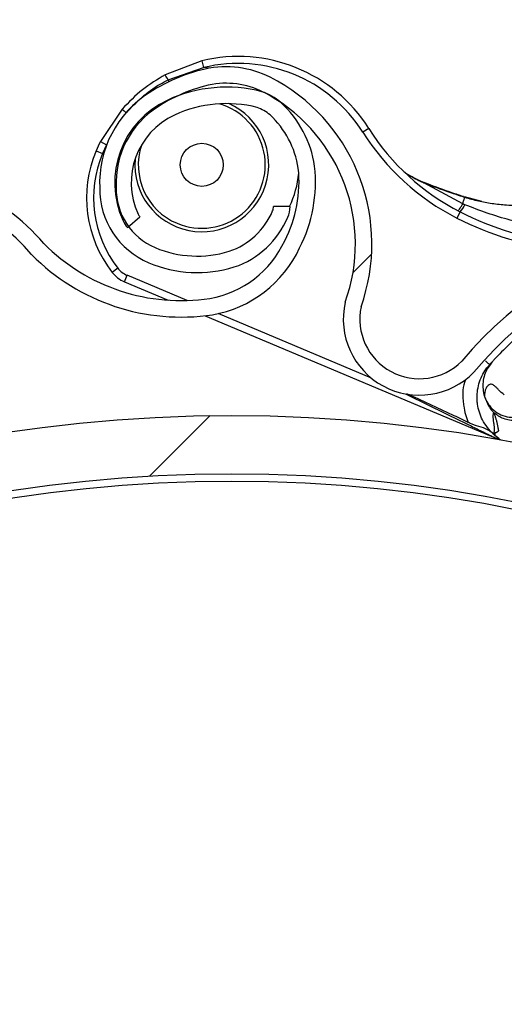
# Model space of a CAD drawing. Header units: inches. Extents: x 170 to 284, y 215 to 248.
# Tile 157 of 256: x 186.3766 to 186.4476, y 224.7773 to 224.9217. Entities that reach past the tile are written whole.
import ezdxf

# ---------------------------------------------------------------- set-up
doc = ezdxf.new("R2010")
doc.units = ezdxf.units.IN
doc.header["$LTSCALE"] = 0.25
doc.header["$MEASUREMENT"] = 0
doc.layers.add('ANNOTATIONS', color=1, linetype='Continuous')
doc.layers.add('RH BENCH MOUNT', color=7, linetype='Continuous')
doc.styles.add('ARIAL', font='arial.ttf', dxfattribs={"height": 0.09375})
doc.dimstyles.new('STANDARD$0', dxfattribs={"dimtxt": 0.09375, "dimasz": 0.09375, "dimexe": 0.03125, "dimexo": 0.046875, "dimgap": 0.09, "dimtad": 0, "dimtih": 1, "dimtoh": 1, "dimdec": 4, "dimzin": 0, "dimdsep": 46, "dimtxsty": 'ARIAL', "dimcen": 0.09, "dimadec": 0, "dimazin": 0, "dimtfac": 1, "dimtdec": 4, "dimtofl": 0, "dimtmove": 0, "dimatfit": 1, "dimfxl": 1, "dimtolj": 1, "dimtzin": 0, "dimarcsym": 0})
pattern_1 = [(45, (176.0482515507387, 218.320867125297), (-0.03026527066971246, 0.03026527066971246), [])]

# ---------------------------------------------------------------- blocks, each defined once
blk = doc.blocks.new('*D124')
at = {"layer": 'ANNOTATIONS', "color": 0, "lineweight": -2, "transparency": 16777216}
for p, q in [((185.2514026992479, 225.2059318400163), (185.2514026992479, 225.2996818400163)), ((185.8811299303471, 225.1121818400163), (185.2201526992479, 225.1121818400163)), ((186.4124204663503, 225.0595125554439), (185.2201526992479, 225.0595125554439)), ((185.2514026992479, 224.9657625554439), (185.2514026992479, 224.8720125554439)), ((185.2514026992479, 224.8720125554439), (185.1576526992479, 224.8720125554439))]:
    blk.add_line(p, q, dxfattribs=at)
at = {"layer": 'ANNOTATIONS', "color": 0, "transparency": 16777216}
for points in [[(185.2357776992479, 225.2059318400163), (185.2670276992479, 225.2059318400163), (185.2514026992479, 225.1121818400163)], [(185.2357776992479, 224.9657625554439), (185.2670276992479, 224.9657625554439), (185.2514026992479, 225.0595125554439)]]:
    blk.add_solid(points, dxfattribs=at)
at = {"layer": 'defpoints', "color": 0, "transparency": 16777216}
for p in [(185.9280049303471, 225.1121818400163), (185.2514026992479, 225.0595125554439), (186.4592954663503, 225.0595125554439)]:
    blk.add_point(p, dxfattribs=at)
at = {"layer": 'ANNOTATIONS', "color": 0, "transparency": 16777216, "insert": (184.9037500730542, 224.8720125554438), "char_height": 0.09375, "attachment_point": 5, "style": 'ARIAL'}
blk.add_mtext('\\A1;2 5/8"', dxfattribs=at)
blk = doc.blocks.new('*D120')
at = {"layer": 'ANNOTATIONS', "color": 0, "lineweight": -2, "transparency": 16777216}
for p, q in [((185.9197219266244, 225.4792255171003), (185.9197219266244, 226.2131025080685)), ((187.1533699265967, 224.4696948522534), (187.1533699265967, 226.2131025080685)), ((186.0134719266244, 226.1818525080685), (186.226271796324, 226.1818525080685)), ((187.0596199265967, 226.1818525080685), (186.846820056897, 226.1818525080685))]:
    blk.add_line(p, q, dxfattribs=at)
at = {"layer": 'ANNOTATIONS', "color": 0, "transparency": 16777216}
for points in [[(186.0134719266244, 226.1974775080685), (186.0134719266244, 226.1662275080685), (185.9197219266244, 226.1818525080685)], [(187.0596199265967, 226.1974775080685), (187.0596199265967, 226.1662275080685), (187.1533699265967, 226.1818525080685)]]:
    blk.add_solid(points, dxfattribs=at)
at = {"layer": 'defpoints', "color": 0, "transparency": 16777216}
for p in [(187.1533699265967, 226.1818525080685), (185.9197219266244, 225.4323505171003), (187.1533699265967, 224.4228198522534)]:
    blk.add_point(p, dxfattribs=at)
at = {"layer": 'ANNOTATIONS', "color": 0, "transparency": 16777216, "insert": (186.5365459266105, 226.1818525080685), "char_height": 0.09375, "attachment_point": 5, "style": 'ARIAL'}
blk.add_mtext('\\A1;DIM "A"', dxfattribs=at)

msp = doc.modelspace()

# ---------------------------------------------------------------- hatches: boundary and pattern name
at = {"layer": 'RH BENCH MOUNT'}
h = msp.add_hatch(dxfattribs=at)
h.set_pattern_fill('ANSI31', color=256, scale=0.34241245, style=0)
h.set_pattern_definition(pattern_1)
edge = h.paths.add_edge_path(flags=0)
edge.add_line((186.4076545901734, 225.0520000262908), (186.0652421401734, 225.0520000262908))
edge.add_line((186.0652421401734, 225.0520000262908), (186.0652421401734, 225.0562801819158))
edge.add_line((186.0652421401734, 225.0562801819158), (186.4076545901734, 225.0562801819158))
edge.add_arc((186.4076545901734, 224.6453852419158), 0.4108949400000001, 269.9999999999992, 450, ccw=False)
edge.add_line((186.4076545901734, 224.2344903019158), (186.3348919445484, 224.2344903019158))
edge.add_line((186.3348919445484, 224.2344903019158), (186.3348919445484, 224.2387704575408))
edge.add_line((186.3348919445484, 224.2387704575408), (186.4076545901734, 224.2387704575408))
edge.add_arc((186.4076545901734, 224.6453852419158), 0.406614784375, 270, 450.0000000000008)
h = msp.add_hatch(dxfattribs=at)
h.set_pattern_fill('ANSI31', color=256, scale=0.34241245, angle=2.8e-322, style=0)
h.set_pattern_definition(pattern_1)
edge = h.paths.add_edge_path(flags=0)
edge.add_arc((186.4120499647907, 224.8943283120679), 0.001712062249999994, 337.1636403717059, 359.3740606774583)
edge.add_line((186.4137619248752, 224.8943096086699), (186.4161757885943, 224.8942832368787))
edge.add_arc((186.4120499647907, 224.8943283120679), 0.004126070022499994, 337.1636403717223, 359.37406067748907, ccw=False)
edge.add_arc((186.4038450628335, 224.8977834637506), 0.01302879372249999, 288.63980774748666, 337.1636403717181, ccw=False)
edge.add_arc((186.4025896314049, 224.9029191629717), 0.01830194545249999, 247.1636403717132, 287.2250133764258, ccw=False)
edge.add_arc((186.4000514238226, 224.8968917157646), 0.01176186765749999, 179.3044980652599, 247.1636403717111, ccw=False)
edge.add_arc((186.4039397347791, 224.8977435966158), 0.01566536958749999, 122.42070840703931, 182.5944401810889, ccw=False)
edge.add_arc((186.4093855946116, 224.8897658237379), 0.02532140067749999, 460.0178885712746, 483.1445737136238, ccw=False)
edge.add_arc((186.4066787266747, 224.8997482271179), 0.01504902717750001, 419.31935873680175, 456.4782900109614, ccw=False)
edge.add_arc((186.4006240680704, 224.8888111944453), 0.02754708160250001, 340.4721435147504, 420.0962141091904, ccw=False)
edge.add_arc((186.4351479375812, 224.8778024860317), 0.008748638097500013, 528.1222592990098, 675.1050725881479)
edge.add_arc((186.4849062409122, 224.8353000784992), 0.05672062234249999, 426.7342761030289, 500.1735401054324, ccw=False)
edge.add_arc((186.4245621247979, 224.6889137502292), 0.2150521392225, 410.5896679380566, 427.3696940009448, ccw=False)
edge.add_arc((186.5420060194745, 224.8334352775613), 0.02884824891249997, 352.32248383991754, 408.5773971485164, ccw=False)
edge.add_arc((186.5990010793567, 224.8282338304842), 0.0284373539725, 537.2842342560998, 590.8827079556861)
edge.add_arc((186.5901676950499, 224.8180211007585), 0.01494630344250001, 232.4550811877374, 287.7108324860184)
edge.add_arc((186.5898240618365, 224.821881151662), 0.0187470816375, 285.1215149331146, 318.6032563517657)
edge.add_arc((186.5934098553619, 224.817956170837), 0.0134739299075, 321.0411977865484, 359.4372861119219)
edge.add_arc((186.6008757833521, 224.8175987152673), 0.006011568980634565, 362.1461729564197, 382.8812140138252)
edge.add_arc((186.5903849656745, 224.8113906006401), 0.01816498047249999, 388.0629004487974, 427.163640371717)
edge.add_arc((186.5931889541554, 224.8180491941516), 0.01094007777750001, 427.1636403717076, 517.1636403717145)
edge.add_arc((186.584826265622, 224.8215707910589), 0.001866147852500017, 517.1636403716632, 532.8058868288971)
edge.add_line((186.5829748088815, 224.8218044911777), (186.5805798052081, 224.8221068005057))
edge.add_arc((186.584826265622, 224.8215707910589), 0.004280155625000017, 517.1636403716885, 532.805886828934, ccw=False)
edge.add_arc((186.5931889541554, 224.8180491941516), 0.01335408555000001, 427.16364037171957, 517.1636403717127, ccw=False)
edge.add_arc((186.5903849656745, 224.8113906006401), 0.020578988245, 387.77499868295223, 427.1636403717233, ccw=False)
edge.add_arc((186.6008757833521, 224.8175987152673), 0.008425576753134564, 361.7413075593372, 383.66335128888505, ccw=False)
edge.add_arc((186.5934098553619, 224.817956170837), 0.01588793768, 320.85394262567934, 359.63422106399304, ccw=False)
edge.add_arc((186.5898240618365, 224.821881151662), 0.02116108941, 285.2681711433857, 318.7408121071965, ccw=False)
edge.add_arc((186.5901676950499, 224.8180211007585), 0.01736031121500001, 232.34388850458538, 287.52949369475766, ccw=False)
edge.add_arc((186.5990010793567, 224.8282338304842), 0.030851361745, 177.0817976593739, 230.9431779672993, ccw=False)
edge.add_arc((186.5420060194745, 224.8334352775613), 0.02643424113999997, 352.105349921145, 408.4872534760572)
edge.add_arc((186.4245621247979, 224.6889137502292), 0.21263813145, 410.6013088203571, 427.3733299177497)
edge.add_arc((186.4849062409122, 224.8353000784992), 0.05430661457, 426.7202670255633, 500.278175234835)
edge.add_arc((186.4351479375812, 224.8778024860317), 0.01116264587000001, 167.2246792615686, 315.6927275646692, ccw=False)
edge.add_arc((186.4006240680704, 224.8888111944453), 0.02513307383, 340.1350405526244, 420.1342981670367)
edge.add_arc((186.4066787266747, 224.8997482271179), 0.01263501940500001, 419.2466876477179, 456.1463371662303)
edge.add_arc((186.4093855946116, 224.8897658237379), 0.022907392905, 460.2079467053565, 483.1833555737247)
edge.add_arc((186.4039397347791, 224.8977435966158), 0.01325136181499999, 482.3558808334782, 542.8988901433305)
edge.add_arc((186.4000514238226, 224.8968917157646), 0.009347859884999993, 538.8861644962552, 607.1636403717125)
edge.add_arc((186.4025896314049, 224.9029191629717), 0.01588793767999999, 247.1636403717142, 287.1158192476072)
edge.add_arc((186.4038450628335, 224.8977834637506), 0.01061478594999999, 288.7981416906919, 337.1636403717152)
h = msp.add_hatch(dxfattribs=at)
h.set_pattern_fill('ANSI31', color=256, scale=0.34241245, angle=2.8e-322, style=0)
h.set_pattern_definition(pattern_1)
edge = h.paths.add_edge_path(flags=0)
edge.add_arc((186.225381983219, 224.8154380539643), 0.001712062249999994, 384.7692737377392, 406.9796940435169)
edge.add_line((186.2265500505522, 224.816689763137), (186.228197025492, 224.8184546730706))
edge.add_arc((186.225381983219, 224.8154380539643), 0.004126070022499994, 384.76927373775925, 406.97969404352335, ccw=False)
edge.add_arc((186.2172982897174, 224.8117081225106), 0.01302879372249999, 336.2454411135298, 384.7692737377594, ccw=False)
edge.add_arc((186.2126590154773, 224.8142436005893), 0.01830194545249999, 294.76927373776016, 334.8306467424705, ccw=False)
edge.add_arc((186.2153990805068, 224.8083051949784), 0.01176186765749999, 226.9101314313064, 294.76927373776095, ccw=False)
edge.add_arc((186.2173915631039, 224.8117511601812), 0.01566536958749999, 170.0263417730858, 230.2000735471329, ccw=False)
edge.add_arc((186.2269550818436, 224.8103941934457), 0.02532140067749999, 507.6235219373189, 530.7502070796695, ccw=False)
edge.add_arc((186.2177578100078, 224.8151255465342), 0.01504902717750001, 466.9249921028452, 504.08392337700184, ccw=False)
edge.add_arc((186.2217528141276, 224.8032799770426), 0.02754708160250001, 388.07777688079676, 467.701847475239, ccw=False)
edge.add_arc((186.2531600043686, 224.8213542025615), 0.008748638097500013, 215.7278926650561, 362.7107059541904)
edge.add_arc((186.3180974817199, 224.8294453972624), 0.05672062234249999, 114.33990946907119, 187.7791734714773, ccw=False)
edge.add_arc((186.3855211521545, 224.6861819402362), 0.2150521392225, 458.19530130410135, 474.9753273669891, ccw=False)
edge.add_arc((186.357973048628, 224.8703575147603), 0.02884824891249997, 399.92811720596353, 456.1830305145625, ccw=False)
edge.add_arc((186.4002421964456, 224.9089426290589), 0.0284373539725, 224.8898676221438, 278.4883413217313)
edge.add_arc((186.4018287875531, 224.895533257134), 0.01494630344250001, 280.0607145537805, 335.3164658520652)
edge.add_arc((186.3987463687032, 224.8978820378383), 0.0187470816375, 332.7271482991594, 366.2088897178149)
edge.add_arc((186.4040627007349, 224.897883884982), 0.0134739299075, 368.6468311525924, 407.0429194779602)
edge.add_arc((186.4093604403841, 224.9031566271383), 0.006011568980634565, 409.7518063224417, 430.4868473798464)
edge.add_arc((186.4068720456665, 224.8912232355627), 0.01816498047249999, 435.6685338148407, 474.7692737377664)
edge.add_arc((186.4038450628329, 224.8977834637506), 0.01094007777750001, 474.7692737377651, 564.7692737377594)
edge.add_arc((186.395605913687, 224.8939818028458), 0.001866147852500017, 204.7692737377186, 220.4115201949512)
edge.add_line((186.3941850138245, 224.8927720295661), (186.3923469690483, 224.8912070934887))
edge.add_arc((186.395605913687, 224.8939818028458), 0.004280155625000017, 204.769273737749, 220.4115201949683, ccw=False)
edge.add_arc((186.4038450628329, 224.8977834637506), 0.01335408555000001, 114.76927373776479, 204.7692737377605, ccw=False)
edge.add_arc((186.4068720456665, 224.8912232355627), 0.020578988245, 435.38063204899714, 474.7692737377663, ccw=False)
edge.add_arc((186.4093604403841, 224.9031566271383), 0.008425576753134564, 409.34694092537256, 431.2689846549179, ccw=False)
edge.add_arc((186.4040627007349, 224.897883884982), 0.01588793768, 368.45957599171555, 407.2398544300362, ccw=False)
edge.add_arc((186.3987463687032, 224.8978820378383), 0.02116108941, 332.8738045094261, 366.34644547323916, ccw=False)
edge.add_arc((186.4018287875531, 224.895533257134), 0.01736031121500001, 279.9495218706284, 335.13512706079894, ccw=False)
edge.add_arc((186.4002421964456, 224.9089426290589), 0.030851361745, 224.687431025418, 278.5488113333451, ccw=False)
edge.add_arc((186.357973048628, 224.8703575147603), 0.02643424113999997, 399.7109832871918, 456.0928868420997)
edge.add_arc((186.3855211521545, 224.6861819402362), 0.21263813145, 458.2069421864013, 474.9789632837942)
edge.add_arc((186.3180974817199, 224.8294453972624), 0.05430661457, 474.3259003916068, 547.8838086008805)
edge.add_arc((186.2531600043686, 224.8213542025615), 0.01116264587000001, 214.8303126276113, 363.29836093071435, ccw=False)
edge.add_arc((186.2217528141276, 224.8032799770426), 0.02513307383, 387.7406739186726, 467.7399315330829)
edge.add_arc((186.2177578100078, 224.8151255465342), 0.01263501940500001, 466.8523210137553, 503.7519705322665)
edge.add_arc((186.2269550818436, 224.8103941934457), 0.022907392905, 507.8135800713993, 530.7889889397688)
edge.add_arc((186.2173915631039, 224.8117511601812), 0.01325136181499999, 529.9615141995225, 590.5045235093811)
edge.add_arc((186.2153990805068, 224.8083051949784), 0.009347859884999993, 226.49179786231, 294.7692737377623)
edge.add_arc((186.2126590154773, 224.8142436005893), 0.01588793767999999, 294.7692737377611, 334.7214526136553)
edge.add_arc((186.2172982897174, 224.8117081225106), 0.01061478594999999, 336.4037750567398, 384.7692737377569)
h = msp.add_hatch(dxfattribs=at)
h.set_pattern_fill('ANSI32', color=256, scale=0.34241245, angle=2.8e-322, style=0)
h.set_pattern_definition([(45, (176.0482515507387, 218.320867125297), (-0.09079581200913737, 0.09079581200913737), []), (45, (176.1087820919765, 218.320867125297), (-0.09079581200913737, 0.09079581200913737), [])])
edge = h.paths.add_edge_path(flags=0)
edge.add_arc((186.4076545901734, 224.6453852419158), 0.2182879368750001, 180, 540, ccw=False)
edge = h.paths.add_edge_path(flags=0)
edge.add_arc((186.4076545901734, 224.6453852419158), 0.2097276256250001, 180, 540, ccw=False)

# ---------------------------------------------------------------- linework, layer by layer
for p, q in [((186.403247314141, 224.915660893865), (186.3978835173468, 224.9136028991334)), ((186.403247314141, 224.915660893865), (186.4034904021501, 224.9146628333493)), ((186.3982988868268, 224.9128785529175), (186.4034904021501, 224.9146628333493)), ((186.4044940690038, 224.9146102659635), (186.4034904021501, 224.9146628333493)), ((186.3982988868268, 224.9128785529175), (186.3984145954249, 224.9125870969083)), ((186.3915878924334, 224.9085855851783), (186.3883849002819, 224.9038162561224)), ((186.4277146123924, 224.905752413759), (186.426845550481, 224.9052047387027)), ((186.3883849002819, 224.9038162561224), (186.3893035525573, 224.9033565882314)), ((186.387767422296, 224.9024743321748), (186.3887141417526, 224.9020756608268)), ((186.4414862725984, 224.8946811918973), (186.4358088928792, 224.8977773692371)), ((186.441601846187, 224.8957188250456), (186.4417614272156, 224.8956667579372)), ((186.4442770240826, 224.8950337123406), (186.4417585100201, 224.8956984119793)), ((186.4161757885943, 224.8942832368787), (186.4137619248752, 224.8943096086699)), ((186.4411035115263, 224.8935167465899), (186.4406361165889, 224.8926020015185)), ((186.3923469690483, 224.8912070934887), (186.3941850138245, 224.8927720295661)), ((186.3909255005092, 224.8852732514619), (186.3901141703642, 224.8846432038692)), ((186.3919023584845, 224.8832709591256), (186.3923010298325, 224.8842176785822)), ((186.3919023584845, 224.8832709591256), (186.3983146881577, 224.880570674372)), ((186.401087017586, 224.8805178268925), (186.3923010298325, 224.8842176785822)), ((186.4037322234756, 224.8782893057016), (186.4466035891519, 224.8602358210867)), ((186.4281096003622, 224.8691383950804), (186.4056462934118, 224.8785978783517)), ((186.445779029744, 224.871508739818), (186.4456596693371, 224.8713779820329)), ((186.4456039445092, 224.8713163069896), (186.4454259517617, 224.8711192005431)), ((186.4461969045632, 224.8607646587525), (186.4459769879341, 224.860961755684))]:
    msp.add_line(p, q, dxfattribs=at)
at = {"layer": 'RH BENCH MOUNT', "flags": 128}
msp.add_lwpolyline([(186.4357586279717, 224.8978349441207), (186.4357763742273, 224.8978575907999), (186.4357914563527, 224.8978718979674), (186.4358034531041, 224.8978774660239), (186.435812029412, 224.8978741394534), (186.4358169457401, 224.8978620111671), (186.4358180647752, 224.8978414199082), (186.4358153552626, 224.8978129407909), (186.4358088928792, 224.8977773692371)], dxfattribs=at)
at = {"layer": 'RH BENCH MOUNT'}
for centre, radius in [((186.4032473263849, 224.9004140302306), 0.003155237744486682), ((186.4076545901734, 224.6453852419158), 0.218287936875), ((186.4076545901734, 224.6453852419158), 0.2097276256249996), ((186.4076545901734, 224.6453852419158), 0.20865758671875)]:
    msp.add_circle(centre, radius, dxfattribs=at)
for centre, radius, start, end in [((186.4076545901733, 224.6453852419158), 0.4141273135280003, 352.8366800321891, 90), ((186.4076545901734, 224.6453852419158), 0.406614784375, 3.124885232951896, 90), ((186.4085952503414, 224.8937035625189), 0.02259922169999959, 32.21876407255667, 103.6884620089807), ((186.4085952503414, 224.8937035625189), 0.02157198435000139, 32.21876407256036, 103.6884620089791), ((186.4093855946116, 224.8897658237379), 0.02532140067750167, 100.0178885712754, 123.1445737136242), ((186.390533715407, 224.908906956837), 0.008721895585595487, 27.08805321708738, 32.57536083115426), ((186.4066787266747, 224.8997482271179), 0.01504902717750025, 59.31935873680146, 96.47829001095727), ((186.4093855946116, 224.8897658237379), 0.0229073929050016, 100.2079467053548, 123.1833555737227), ((186.4066787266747, 224.8997482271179), 0.01263501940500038, 59.24668764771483, 96.14633716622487), ((186.4006240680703, 224.8888111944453), 0.02754708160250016, 340.4721435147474, 60.09621410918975), ((186.4039397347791, 224.8977435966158), 0.01566536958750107, 122.4207084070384, 182.594440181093), ((186.4068720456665, 224.8912232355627), 0.02057898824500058, 75.38063204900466, 114.7692737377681), ((186.4093604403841, 224.9031566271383), 0.008425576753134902, 49.34694092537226, 71.2689846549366), ((186.4006240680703, 224.8888111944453), 0.02513307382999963, 340.1350405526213, 60.1342981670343), ((186.4038450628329, 224.8977834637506), 0.01335408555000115, 114.7692737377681, 204.769273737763), ((186.4032473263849, 224.9004140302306), 0.009810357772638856, 175.0190950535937, 66.124991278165), ((186.4068720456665, 224.8912232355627), 0.01816498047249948, 75.66853381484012, 114.7692737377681), ((186.4032473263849, 224.9004140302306), 0.009303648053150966, 247.1636403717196, 73.99952758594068), ((186.4040627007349, 224.897883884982), 0.01588793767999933, 8.45957599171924, 47.23985443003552), ((186.4039397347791, 224.8977435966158), 0.01325136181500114, 122.3558808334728, 182.8988901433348), ((186.3974604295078, 224.9143540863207), 0.008231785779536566, 224.4879613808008, 229.8504306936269), ((186.4038450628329, 224.8977834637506), 0.01094007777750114, 114.7692737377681, 204.769273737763), ((186.4093604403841, 224.9031566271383), 0.006011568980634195, 49.75180632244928, 70.48684737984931), ((186.4040627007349, 224.897883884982), 0.01347392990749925, 8.646831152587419, 47.04291947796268), ((186.4566833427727, 224.9240082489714), 0.03526848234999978, 212.2187640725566, 242.9349440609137), ((186.4566833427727, 224.9240082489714), 0.03424124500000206, 212.2187640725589, 242.9349440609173), ((186.4085952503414, 224.8937035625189), 0.02259922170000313, 153.4178994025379, 157.1636403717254), ((186.4085952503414, 224.8937035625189), 0.02157198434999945, 153.4178994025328, 157.1636403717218), ((186.4032473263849, 224.9004140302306), 0.009303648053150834, 161.804866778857, 247.1636403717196), ((186.4041772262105, 224.8955640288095), 0.01780544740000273, 157.1636403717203, 217.8315302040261), ((186.4041772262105, 224.8955640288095), 0.01677821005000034, 157.1636403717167, 217.8315302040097), ((186.357973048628, 224.8703575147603), 0.02884824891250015, 39.92811720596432, 96.18303051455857), ((186.3987463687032, 224.8978820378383), 0.01874708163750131, 332.7271482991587, 6.208889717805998), ((186.4032473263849, 224.9004140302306), 0.01425087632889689, 334.5225369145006, 355.1303432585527), ((186.3987463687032, 224.8978820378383), 0.02116108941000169, 332.8738045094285, 6.346445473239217), ((186.357973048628, 224.8703575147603), 0.02643424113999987, 39.7109832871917, 96.09288684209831), ((186.4000514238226, 224.8968917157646), 0.01176186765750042, 179.3044980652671, 247.1636403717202), ((186.4000514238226, 224.8968917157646), 0.00934785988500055, 178.8861644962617, 247.1636403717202), ((186.4416340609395, 224.8957454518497), 3.319259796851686e-05, 131.4525723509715, 169.4510484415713), ((186.4414342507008, 224.8957789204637), 0.0001780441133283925, 340.2734759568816, 357.2344042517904), ((186.3956059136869, 224.8939818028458), 0.001866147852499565, 204.7692737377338, 220.411520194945), ((186.4038450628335, 224.8977834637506), 0.01061478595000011, 288.7981416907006, 337.1636403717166), ((186.4120499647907, 224.8943283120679), 0.00171206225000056, 337.1636403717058, 359.3740606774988), ((186.4120499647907, 224.8943283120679), 0.004126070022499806, 337.1636403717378, 359.3740606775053), ((186.4385963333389, 224.8959601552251), 0.003500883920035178, 315.7379981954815, 336.2062584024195), ((186.4607340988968, 224.9319360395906), 0.04314396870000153, 242.9349440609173, 264.112107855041), ((186.3956059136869, 224.8939818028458), 0.004280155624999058, 204.7692737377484, 220.4115201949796), ((186.4038450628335, 224.8977834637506), 0.01302879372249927, 288.639807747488, 337.1636403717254), ((186.4607340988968, 224.9319360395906), 0.04417120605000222, 242.9349440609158, 264.1121078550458), ((186.4849062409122, 224.8353000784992), 0.0567206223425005, 66.73427610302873, 140.1735401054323), ((186.4002421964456, 224.9089426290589), 0.02843735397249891, 224.8898676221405, 278.4883413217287), ((186.4018287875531, 224.895533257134), 0.01494630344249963, 280.0607145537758, 335.31646585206), ((186.4849062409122, 224.8353000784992), 0.05430661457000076, 66.72026702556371, 140.2781752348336), ((186.4025896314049, 224.9029191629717), 0.01588793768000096, 247.1636403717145, 287.1158192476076), ((186.4018287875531, 224.895533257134), 0.01736031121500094, 279.9495218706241, 335.1351270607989), ((186.4002421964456, 224.9089426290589), 0.03085136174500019, 224.6874310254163, 278.5488113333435), ((186.4025896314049, 224.9029191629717), 0.01830194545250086, 247.1636403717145, 287.2250133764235), ((186.3936299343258, 224.8873734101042), 0.004451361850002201, 217.8315302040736, 247.1636403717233), ((186.3936299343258, 224.8873734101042), 0.003424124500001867, 217.831530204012, 247.1636403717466), ((186.4351479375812, 224.8778024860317), 0.01116264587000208, 167.2246792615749, 315.6927275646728), ((186.4351479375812, 224.8778024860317), 0.008748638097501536, 168.1222592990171, 315.1050725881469)]:
    msp.add_arc(centre, radius, start, end, dxfattribs=at)
for points, knots in [([(186.3978835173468, 224.9136028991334), (186.3967402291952, 224.9129202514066), (186.3944156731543, 224.9115322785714), (186.3925406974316, 224.9095784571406), (186.3915878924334, 224.9085855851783)], [0, 0, 0, 0, 0.491830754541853, 0.9999999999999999, 0.9999999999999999, 0.9999999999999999, 0.9999999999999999]), ([(186.3922012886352, 224.9080190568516), (186.3929276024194, 224.9088075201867), (186.3944012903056, 224.9104073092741), (186.3965485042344, 224.9119390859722), (186.3979086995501, 224.9126691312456), (186.3982988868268, 224.9128785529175)], [0, 0, 0, 0, 0.4093476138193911, 0.8305647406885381, 1, 1, 1, 1]), ([(186.4325959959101, 224.8996718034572), (186.4327779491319, 224.899517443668), (186.433448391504, 224.8989486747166), (186.4346295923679, 224.8983076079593), (186.4355594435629, 224.8978895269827), (186.4358088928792, 224.8977773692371)], [0, 0, 0, 0, 0.2141804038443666, 0.7891897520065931, 1, 1, 1, 1]), ([(186.4357586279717, 224.8978349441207), (186.4354976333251, 224.8979390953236), (186.434693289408, 224.8982600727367), (186.4339902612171, 224.8986866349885), (186.4335153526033, 224.8989747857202)], [0, 0, 0, 0, 0.3244814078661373, 0.9999999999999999, 0.9999999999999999, 0.9999999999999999, 0.9999999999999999]), ([(186.4416014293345, 224.8957515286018), (186.4409136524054, 224.8959764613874), (186.4389372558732, 224.8966228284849), (186.4370131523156, 224.8973565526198), (186.4357586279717, 224.8978349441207)], [0, 0, 0, 0, 0.3479954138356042, 1, 1, 1, 1]), ([(186.4358088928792, 224.8977773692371), (186.4370552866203, 224.8973103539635), (186.4389639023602, 224.8965952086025), (186.4409223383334, 224.8959445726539), (186.441601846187, 224.8957188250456)], [0, 0, 0, 0, 0.6530354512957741, 1, 1, 1, 1]), ([(186.4417996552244, 224.8945477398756), (186.4416951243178, 224.894591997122), (186.4415905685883, 224.8946362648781), (186.4414862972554, 224.8946811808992), (186.4414862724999, 224.8946811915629)], [0, 0, 0, 0, 0.9997625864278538, 1, 1, 1, 1]), ([(186.4414862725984, 224.8946811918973), (186.4415017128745, 224.8947338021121), (186.4415730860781, 224.8949769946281), (186.4416734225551, 224.8953304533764), (186.4417348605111, 224.8955652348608), (186.4417614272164, 224.8956667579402)], [0, 0, 0, 0, 0.1354579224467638, 0.6261588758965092, 1, 1, 1, 1]), ([(186.4417585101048, 224.8956984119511), (186.4417618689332, 224.8957055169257), (186.4417686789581, 224.8957199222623), (186.4417719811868, 224.8957194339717), (186.4417702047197, 224.8957033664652), (186.4417643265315, 224.8956788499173), (186.4417614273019, 224.8956667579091)], [0, 0, 0, 0, 0.2466091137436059, 0.5000000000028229, 0.7533908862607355, 1, 1, 1, 1]), ([(186.4417614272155, 224.8956667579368), (186.4424330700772, 224.8954721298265), (186.4437608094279, 224.8950873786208), (186.4458180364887, 224.8947361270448), (186.4481509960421, 224.8944976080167), (186.4506491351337, 224.8944221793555), (186.4523903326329, 224.8944916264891), (186.4532077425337, 224.8945242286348)], [0, 0, 0, 0, 0.1754155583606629, 0.3467708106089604, 0.5287700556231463, 0.7787798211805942, 1, 1, 1, 1]), ([(186.4551166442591, 224.8912111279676), (186.4551166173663, 224.8912111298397), (186.4545428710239, 224.8912510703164), (186.4522918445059, 224.8914682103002), (186.4477543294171, 224.8923080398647), (186.4439863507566, 224.8937252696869), (186.4417996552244, 224.8945477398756)], [0, 0, 0, 0, 5.869764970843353e-06, 0.1252288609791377, 0.4923383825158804, 1, 1, 1, 1]), ([(186.4497838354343, 224.8754365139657), (186.4494364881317, 224.8751294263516), (186.448485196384, 224.8742883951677), (186.4473860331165, 224.8731962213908), (186.4464467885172, 224.8722316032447), (186.4459039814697, 224.8716452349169), (186.4458204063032, 224.8715539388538), (186.445779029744, 224.871508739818)], [0, 0, 0, 0, 0.1282528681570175, 0.3512504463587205, 0.5733912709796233, 0.7887937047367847, 1, 1, 1, 1]), ([(186.445779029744, 224.871508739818), (186.4453915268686, 224.8709824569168), (186.4447952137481, 224.8701725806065), (186.4444615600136, 224.8688477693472), (186.4444014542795, 224.867786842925), (186.4445230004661, 224.8669784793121), (186.4446559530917, 224.8665441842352), (186.4446849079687, 224.8664496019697)], [0, 0, 0, 0, 0.3580314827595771, 0.5509607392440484, 0.7480445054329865, 0.9451282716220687, 1, 1, 1, 1]), ([(186.4448081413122, 224.8716737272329), (186.4448665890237, 224.871621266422), (186.4450955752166, 224.8714157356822), (186.445351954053, 224.871185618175), (186.4454012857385, 224.8711413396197), (186.4454259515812, 224.871119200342)], [0, 0, 0, 0, 0.1462931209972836, 0.573146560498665, 1, 1, 1, 1]), ([(186.4459769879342, 224.8609617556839), (186.4459769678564, 224.8609617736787), (186.4453337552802, 224.8615382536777), (186.4442846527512, 224.8628902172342), (186.4437076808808, 224.864708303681), (186.4435298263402, 224.8665100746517), (186.4437346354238, 224.8683475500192), (186.4445708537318, 224.8700757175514), (186.4452446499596, 224.8709172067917), (186.4454259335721, 224.8711191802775), (186.4454259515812, 224.871119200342)], [0, 0, 0, 0, 7.189415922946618e-06, 0.2303203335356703, 0.4448965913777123, 0.4983905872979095, 0.7130087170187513, 0.927629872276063, 0.9999928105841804, 1, 1, 1, 1]), ([(186.4456596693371, 224.8713779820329), (186.4456122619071, 224.8713260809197), (186.4454698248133, 224.8711701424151), (186.4455828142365, 224.8712926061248), (186.4457155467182, 224.8714399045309), (186.4456193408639, 224.8713333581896), (186.4456039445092, 224.8713163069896)], [0, 0, 0, 0, 0.1877582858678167, 0.5641255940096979, 0.9302446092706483, 1, 1, 1, 1]), ([(186.4418958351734, 224.8688818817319), (186.4418952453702, 224.8688806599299), (186.4414447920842, 224.8679475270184), (186.4414803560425, 224.8665609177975), (186.4416533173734, 224.8644577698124), (186.4420165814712, 224.8634268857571), (186.4422933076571, 224.8626415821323)], [0, 0, 0, 0, 0.0006402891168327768, 0.4890112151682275, 0.6107405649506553, 1, 1, 1, 1]), ([(186.4475750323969, 224.8666775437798), (186.4472795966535, 224.8669301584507), (186.4468677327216, 224.8672823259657), (186.446414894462, 224.867746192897), (186.44607972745, 224.8680657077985), (186.4456942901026, 224.868295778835), (186.4452491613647, 224.8681703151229), (186.4446865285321, 224.8674530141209), (186.4446855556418, 224.8668506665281), (186.4446849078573, 224.8664496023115)], [0, 0, 0, 0, 0.1001269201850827, 0.1395859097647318, 0.1897135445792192, 0.258234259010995, 0.3697357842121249, 0.5803479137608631, 1, 1, 1, 1]), ([(186.4330876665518, 224.8668435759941), (186.4352107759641, 224.8658012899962), (186.4384172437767, 224.8642271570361), (186.4422090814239, 224.8623649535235), (186.4441942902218, 224.8613843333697), (186.4452744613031, 224.860856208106), (186.4458701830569, 224.8605761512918), (186.4461997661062, 224.8604232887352), (186.4463819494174, 224.8603393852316), (186.4464829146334, 224.860292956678), (186.4465430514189, 224.8602652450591), (186.4465779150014, 224.8602490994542), (186.4465991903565, 224.8602391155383), (186.4466091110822, 224.8602343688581), (186.4466137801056, 224.8602319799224), (186.4466142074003, 224.8602315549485), (186.4466111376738, 224.8602326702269), (186.4466065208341, 224.8602345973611), (186.4466035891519, 224.8602358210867)], [0, 0, 0, 0, 0.4681368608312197, 0.7070129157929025, 0.8371325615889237, 0.9079072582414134, 0.9470740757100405, 0.9687898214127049, 0.9808770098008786, 0.9876679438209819, 0.9915546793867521, 0.9947708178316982, 0.9959953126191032, 0.9972287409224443, 0.9978484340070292, 0.9984730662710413, 0.9990304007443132, 1, 1, 1, 1]), ([(186.4422933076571, 224.8626415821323), (186.4415041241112, 224.8630210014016), (186.4385188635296, 224.8644562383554), (186.4355059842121, 224.8658327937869), (186.4332895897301, 224.8668454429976)], [0, 0, 0, 0, 0.2643600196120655, 0.9999999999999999, 0.9999999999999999, 0.9999999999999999, 0.9999999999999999]), ([(186.4446849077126, 224.8664496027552), (186.4448125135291, 224.8661327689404), (186.4450816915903, 224.86546442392), (186.4458054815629, 224.8645804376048), (186.4467887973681, 224.863855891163), (186.4479848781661, 224.8634189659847), (186.4492557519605, 224.8633359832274), (186.4504483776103, 224.8636019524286), (186.4514681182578, 224.8641184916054), (186.451984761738, 224.8646212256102), (186.4522296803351, 224.8648595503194)], [0, 0, 0, 0, 0.1098512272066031, 0.2317256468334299, 0.363177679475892, 0.499999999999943, 0.6368223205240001, 0.7682743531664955, 0.8901487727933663, 1, 1, 1, 1]), ([(186.4446849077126, 224.8664496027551), (186.4448589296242, 224.8659711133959), (186.4451574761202, 224.8651502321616), (186.4456589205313, 224.8644857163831), (186.4459208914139, 224.8641871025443), (186.4459964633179, 224.8641057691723), (186.4460158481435, 224.8640847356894), (186.4460223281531, 224.8640777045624)], [0, 0, 0, 0, 0.5022803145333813, 0.8616962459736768, 0.9584272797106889, 0.9861029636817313, 1, 1, 1, 1]), ([(186.4523216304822, 224.8644025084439), (186.4519038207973, 224.8640256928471), (186.4512611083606, 224.8634460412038), (186.4501569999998, 224.8630450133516), (186.449254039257, 224.8628971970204), (186.4483403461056, 224.862944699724), (186.4471989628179, 224.8632217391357), (186.4464966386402, 224.8637271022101), (186.4460400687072, 224.8640556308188)], [0, 0, 0, 0, 0.2394514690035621, 0.3683457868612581, 0.4999761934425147, 0.6316105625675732, 0.7605158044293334, 1, 1, 1, 1]), ([(186.4459767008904, 224.8609620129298), (186.4460048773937, 224.8610058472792), (186.446062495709, 224.861095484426), (186.4461141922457, 224.8612657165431), (186.4461432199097, 224.861461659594), (186.4461472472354, 224.8616791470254), (186.4461335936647, 224.8619072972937), (186.446108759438, 224.8621399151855), (186.4460728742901, 224.8624016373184), (186.4460349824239, 224.8626571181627), (186.4460028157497, 224.8628850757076), (186.4459781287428, 224.8630757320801), (186.4459601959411, 224.8632546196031), (186.4459488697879, 224.8634380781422), (186.4459478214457, 224.8636137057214), (186.4459613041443, 224.8637787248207), (186.4459891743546, 224.8639300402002), (186.4460221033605, 224.8640155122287), (186.4460382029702, 224.8640573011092)], [0, 0, 0, 0, 0.06578093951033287, 0.1345158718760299, 0.2062058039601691, 0.27713025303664, 0.3450539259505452, 0.411816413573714, 0.4774590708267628, 0.563672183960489, 0.622780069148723, 0.6670965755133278, 0.724168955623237, 0.7778304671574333, 0.8321346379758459, 0.8905164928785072, 0.9464714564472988, 0.9999999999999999, 0.9999999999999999, 0.9999999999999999, 0.9999999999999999]), ([(186.4460382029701, 224.864057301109), (186.4460891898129, 224.8639225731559), (186.4461973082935, 224.863636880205), (186.4463279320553, 224.8632204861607), (186.4464194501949, 224.8628885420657), (186.4464805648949, 224.8626427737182), (186.4465172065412, 224.862487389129), (186.4465523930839, 224.8623296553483), (186.4465861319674, 224.8621695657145), (186.4466200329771, 224.8619991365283), (186.4466524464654, 224.8618248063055), (186.4466807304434, 224.8616679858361), (186.4466986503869, 224.8615529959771), (186.4467106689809, 224.8614712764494), (186.4467051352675, 224.8614068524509), (186.4466808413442, 224.8613464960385), (186.4466342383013, 224.8612908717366), (186.4465626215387, 224.8612411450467), (186.4464652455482, 224.8612018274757), (186.4463778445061, 224.8611621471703), (186.4463099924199, 224.8611306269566), (186.44626742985, 224.8611088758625), (186.4462316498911, 224.8610892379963), (186.4462042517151, 224.8610565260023), (186.4461808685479, 224.8610074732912), (186.4461710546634, 224.8609399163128), (186.4461749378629, 224.8608603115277), (186.4461902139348, 224.8607959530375), (186.4461978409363, 224.8607638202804)], [0, 0, 0, 0, 0.08480730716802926, 0.1798353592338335, 0.2850849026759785, 0.3228266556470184, 0.3617275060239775, 0.4017874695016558, 0.443006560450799, 0.4853847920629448, 0.5351510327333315, 0.5813528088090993, 0.6105805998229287, 0.6293562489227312, 0.6489120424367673, 0.6766412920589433, 0.7075477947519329, 0.7416323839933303, 0.7850907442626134, 0.8280699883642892, 0.8539878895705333, 0.8729964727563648, 0.8850957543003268, 0.9032140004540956, 0.9275168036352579, 0.9517481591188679, 0.9759089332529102, 0.9999999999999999, 0.9999999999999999, 0.9999999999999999, 0.9999999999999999]), ([(186.4457977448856, 224.8611194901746), (186.4455850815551, 224.8612789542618), (186.4450388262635, 224.8616885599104), (186.4439479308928, 224.8620197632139), (186.4428921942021, 224.8623606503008), (186.442388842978, 224.862596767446), (186.4422933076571, 224.8626415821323)], [0, 0, 0, 0, 0.2412678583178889, 0.6197299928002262, 0.9278253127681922, 1, 1, 1, 1]), ([(186.4457977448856, 224.8611194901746), (186.4458514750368, 224.8610724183), (186.4459724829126, 224.8609664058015), (186.4461167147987, 224.860836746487), (186.4461969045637, 224.8607646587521)], [0, 0, 0, 0, 0.4440219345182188, 1, 1, 1, 1]), ([(186.4462013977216, 224.8607495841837), (186.4462013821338, 224.8607495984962), (186.446070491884, 224.8608697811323), (186.4459341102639, 224.8609946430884), (186.4457977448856, 224.8611194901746)], [0, 0, 0, 0, 0.0001190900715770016, 1, 1, 1, 1]), ([(186.4470936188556, 224.860029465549), (186.4470399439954, 224.8600676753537), (186.4467831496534, 224.8602504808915), (186.4464499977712, 224.8605171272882), (186.446201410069, 224.860749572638), (186.4462013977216, 224.8607495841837)], [0, 0, 0, 0, 0.2090106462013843, 0.9999607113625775, 1, 1, 1, 1]), ([(186.4466035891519, 224.8602358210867), (186.4466084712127, 224.8602337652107), (186.4466377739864, 224.8602214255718), (186.4467285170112, 224.8601832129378), (186.4467941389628, 224.8601555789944), (186.4468414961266, 224.8601356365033)], [0, 0, 0, 0, 0.05271003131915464, 0.31637256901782, 1, 1, 1, 1])]:
    msp.add_open_spline(points, degree=3, knots=knots, dxfattribs=at)
msp.add_open_spline([(186.4407795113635, 224.8936844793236), (186.440801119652, 224.8936910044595), (186.4408443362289, 224.8937040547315), (186.4410021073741, 224.893907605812), (186.4412144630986, 224.8942260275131), (186.4413956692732, 224.8945294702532), (186.4414862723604, 224.8946811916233)], degree=3, dxfattribs=at)

# ---------------------------------------------------------------- dimensions: what is measured, and where the dimension line sits
at = {"layer": 'ANNOTATIONS'}
dim = msp.add_linear_dim(base=(187.1533699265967, 226.1818525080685), p1=(185.9197219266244, 225.4323505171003), p2=(187.1533699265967, 224.4228198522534), text='DIM "A"', dimstyle='STANDARD$0', dxfattribs=at)
dim.commit()
dim.dimension.update_dxf_attribs({"geometry": '*D120', "text_midpoint": (186.5365459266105, 226.1818525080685)})
dim = msp.add_linear_dim(base=(185.2514026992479, 225.0595125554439), p1=(185.9280049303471, 225.1121818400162), p2=(186.4592954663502, 225.0595125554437), angle=90, text='2 5/8"', dimstyle='STANDARD$0', dxfattribs=at)
dim.commit()
dim.dimension.update_dxf_attribs({"geometry": '*D124', "text_midpoint": (184.9037500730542, 224.8720125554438)})

doc.saveas('drawing.dxf')
